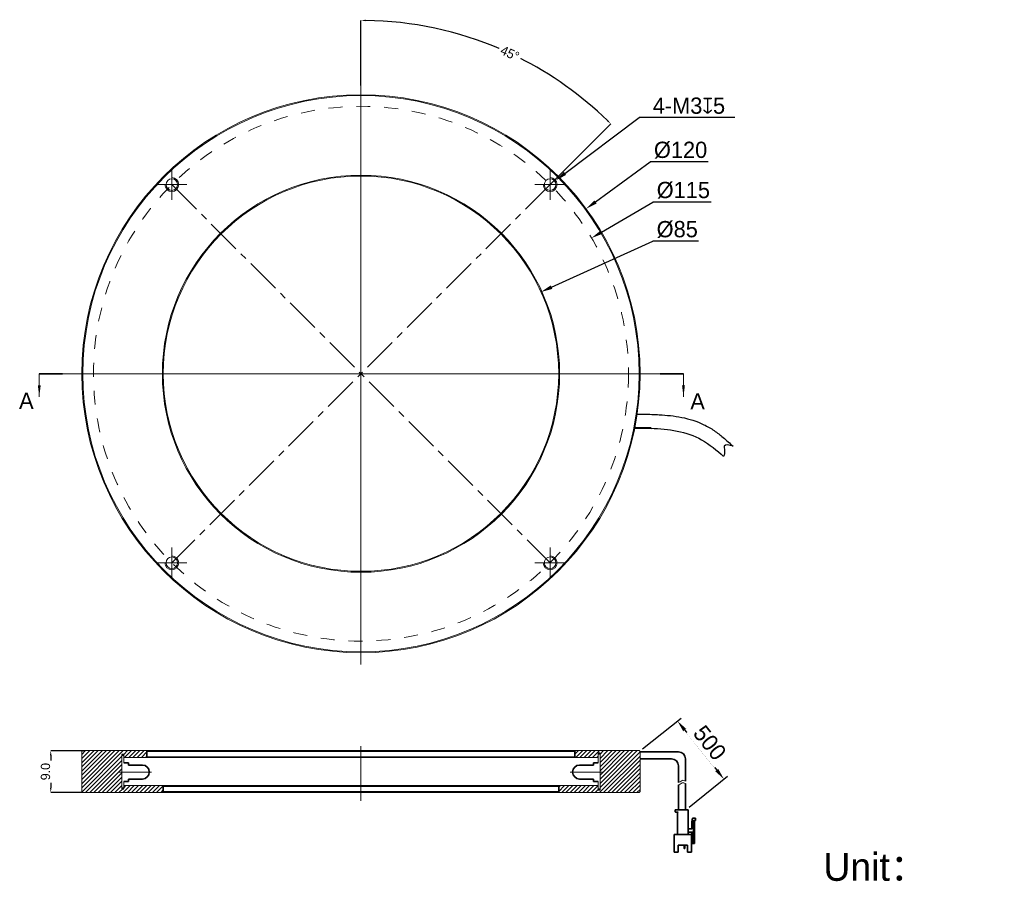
# Model space of a CAD drawing. Header units: inches. Extents: x -2932 to -2720, y -674 to -489.
import ezdxf

# ---------------------------------------------------------------- set-up
doc = ezdxf.new("R2010")
doc.units = ezdxf.units.IN
doc.header["$LTSCALE"] = 3
doc.header["$MEASUREMENT"] = 0
doc.header["$PDSIZE"] = -5
for name, pattern in [('CENTERX2', [4, 2.5, -0.5, 0.5, -0.5]), ('点画线', [18, 12, -2, 2, -2]), ('虚线', [2, 1, -1])]:
    doc.linetypes.add(name, pattern=pattern)
doc.layers.get('0').update_dxf_attribs({"lineweight": 40})
doc.layers.get('Defpoints').update_dxf_attribs({"lineweight": 18})
for name, color, linetype, lineweight in [('中心线', 1, 'CENTERX2', 20), ('中心线层', 1, '点画线', 18), ('剖面线层', 4, 'Continuous', 18), ('图框(外)', 7, 'Continuous', 50), ('尺寸线层', 3, 'Continuous', 18), ('明细栏文字', 6, 'Continuous', 18), ('粗实线', 7, 'Continuous', 30), ('粗实线层', 7, 'Continuous', 35), ('细实线', 7, 'Continuous', 15), ('细实线层', 7, 'Continuous', 18), ('虚线层', 6, '虚线', 18)]:
    doc.layers.add(name, color=color, linetype=linetype, lineweight=lineweight)
doc.styles.get("Standard").update_dxf_attribs({"font": '兰亭黑 GBK.TTF'})
doc.dimstyles.new('CST Standard', dxfattribs={"dimtxt": 3.5, "dimasz": 2.5, "dimexe": 1, "dimexo": 1, "dimgap": 0.6, "dimtad": 1, "dimtoh": 1, "dimdsep": 46, "dimtxsty": 'Standard', "dimcen": -2.5, "dimdle": 5, "dimclrd": 8, "dimclre": 8, "dimadec": 1, "dimazin": 2, "dimtfac": 1, "dimtofl": 0, "dimtmove": 0, "dimatfit": 0, "dimfxl": 1, "dimtolj": 1, "dimarcsym": 0})
doc.dimstyles.new('标准', dxfattribs={"dimscale": 0.5, "dimtxt": 4, "dimasz": 2, "dimexe": 0, "dimexo": 0, "dimgap": 0.09, "dimtad": 1, "dimdec": 1, "dimzin": 0, "dimdsep": 46, "dimtxsty": 'Standard', "dimcen": 3, "dimdle": 4, "dimclrt": 3, "dimazin": 0, "dimtfac": 1, "dimtdec": 1, "dimtmove": 0, "dimatfit": 3, "dimfxl": 1, "dimtolj": 1, "dimarcsym": 0})

# ---------------------------------------------------------------- blocks, each defined once
blk = doc.blocks.new('*D117')
at = {"layer": 'Defpoints', "color": 0}
for p in [(-2798.59, -646.55), (-2780.31, -652.42), (-2788.59, -659.05)]:
    blk.add_point(p, dxfattribs=at)
at = {"layer": '尺寸线层', "color": 8, "linetype": 'Continuous', "lineweight": -2, "ltscale": 3}
for p, q in [((-2797.81, -645.92), (-2789.53, -639.29)), ((-2788.74, -641.87), (-2781.87, -650.47)), ((-2787.81, -658.42), (-2779.53, -651.79))]:
    blk.add_line(p, q, dxfattribs=at)
at = {"layer": '尺寸线层', "color": 8}
for points in [[(-2788.42, -641.61), (-2789.07, -642.13), (-2790.31, -639.92)], [(-2782.19, -650.73), (-2781.54, -650.21), (-2780.31, -652.42)]]:
    blk.add_solid(points, dxfattribs=at)
at = {"layer": '尺寸线层', "color": 0, "ltscale": 3, "insert": (-2783.36, -644.61), "char_height": 3.5, "attachment_point": 5, "rotation": 308.6598, "bg_fill": 3, "box_fill_scale": 1.25, "bg_fill_color": 9, "bg_fill_true_color": 13158600, "bg_fill_transparency": 0}
blk.add_mtext('\\A1;500', dxfattribs=at)
blk = doc.blocks.new('*D118')
at = {"layer": 'Defpoints', "color": 0}
for p in [(-2838.68, -491.86), (-2858.34, -503.24), (-2817.68, -524.58), (-2899, -605.89), (-2858.34, -627.24)]:
    blk.add_point(p, dxfattribs=at)
at = {"layer": '尺寸线层', "color": 0, "linetype": 'Continuous', "lineweight": -2}
for p, q in [((-2858.34, -503.24), (-2858.34, -489.27)), ((-2817.68, -524.58), (-2804.63, -511.52))]:
    blk.add_line(p, q, dxfattribs=at)
for start, end in [(66.6672, 89.2458), (45.7542, 63.4793)]:
    blk.add_arc((-2858.34, -565.24), 75.97, start, end, dxfattribs=at)
at = {"layer": '尺寸线层', "color": 0}
for points in [[(-2857.34, -489.11), (-2857.34, -489.44), (-2858.34, -489.27)], [(-2805.45, -510.94), (-2805.22, -510.7), (-2804.63, -511.52)]]:
    blk.add_solid(points, dxfattribs=at)
at = {"layer": '尺寸线层', "color": 3, "ltscale": 3, "insert": (-2826.33, -496.35), "char_height": 2, "attachment_point": 5, "rotation": 335.0732, "bg_fill": 3, "box_fill_scale": 1.25, "bg_fill_color": 9, "bg_fill_true_color": 13158600, "bg_fill_transparency": 0}
blk.add_mtext('\\A1;{\\C0;45%%d}', dxfattribs=at)
blk = doc.blocks.new('*D119')
at = {"layer": 'Defpoints', "color": 0}
for p in [(-2917.84, -646.3), (-2925.04, -655.3), (-2918.14, -655.3)]:
    blk.add_point(p, dxfattribs=at)
at = {"layer": '尺寸线层', "color": 0, "linetype": 'Continuous', "lineweight": -2}
for p, q in [((-2917.84, -646.3), (-2925.04, -646.3)), ((-2925.04, -647.3), (-2925.04, -654.3)), ((-2918.14, -655.3), (-2925.04, -655.3))]:
    blk.add_line(p, q, dxfattribs=at)
at = {"layer": '尺寸线层', "color": 0}
for points in [[(-2924.87, -647.3), (-2925.2, -647.3), (-2925.04, -646.3)], [(-2925.2, -654.3), (-2924.87, -654.3), (-2925.04, -655.3)]]:
    blk.add_solid(points, dxfattribs=at)
at = {"layer": '尺寸线层', "color": 3, "ltscale": 3, "insert": (-2926.16, -650.8), "char_height": 2, "attachment_point": 5, "rotation": 90, "bg_fill": 3, "box_fill_scale": 1.25, "bg_fill_color": 9, "bg_fill_true_color": 13158600, "bg_fill_transparency": 0}
blk.add_mtext('\\A1;\\A1;{\\C0;9.0}', dxfattribs=at)
blk = doc.blocks.new('*X105')
at = {"layer": '尺寸线层', "ltscale": 3}
for points in [[(-138.49, -5), (-138.18, -2.5), (-138.8, -2.5)], [(0, -5), (0.31, -2.5), (-0.31, -2.5)]]:
    blk.add_hatch(color=0, dxfattribs=at).paths.add_polyline_path(points, flags=0)
at = {"layer": '尺寸线层', "color": 0, "linetype": 'Continuous', "lineweight": 35, "ltscale": 3}
for p, q in [((-138.49, 0), (-133.49, 0)), ((-5, 0), (0, 0))]:
    blk.add_line(p, q, dxfattribs=at)
at = {"layer": '尺寸线层', "color": 0, "ltscale": 3}
for p, q in [((-138.49, 0), (-138.49, -5)), ((0, 0), (0, -5))]:
    blk.add_line(p, q, dxfattribs=at)
at = {"layer": '尺寸线层', "color": 0, "ltscale": 3, "char_height": 3.5, "width": 7, "attachment_point": 5}
for insert in [(-141.27, -5.81), (3.03, -5.94)]:
    blk.add_mtext('A', dxfattribs=dict(at, insert=insert))
blk = doc.blocks.new('*D120')
at = {"layer": 'Defpoints', "color": 0}
for p in [(-2816.49, -523.67), (-2818.88, -525.48)]:
    blk.add_point(p, dxfattribs=at)
at = {"layer": '尺寸线层', "color": 8, "linetype": 'Continuous', "lineweight": -2, "ltscale": 3}
blk.add_line((-2814.49, -522.16), (-2798.57, -510.11), dxfattribs=at)
at = {"layer": '尺寸线层', "color": 8, "linetype": 'Continuous', "ltscale": 3}
for p, q in [((-2817.68, -527.08), (-2817.68, -522.08)), ((-2820.18, -524.58), (-2815.18, -524.58))]:
    blk.add_line(p, q, dxfattribs=at)
at = {"layer": '尺寸线层', "color": 8}
blk.add_solid([(-2814.74, -521.83), (-2814.24, -522.5), (-2816.49, -523.67)], dxfattribs=at)
at = {"layer": '尺寸线层', "color": 0, "ltscale": 3, "insert": (-2787.84, -507.62), "char_height": 3.5, "attachment_point": 5, "bg_fill": 3, "box_fill_scale": 1.25, "bg_fill_color": 9, "bg_fill_true_color": 13158600, "bg_fill_transparency": 0}
blk.add_mtext('\\A1;\\A1;4-M3{\\fGDT|b0|i0|c0|p2;\\C0;x}5', dxfattribs=at)
at = {"layer": '尺寸线层', "color": 8, "linetype": 'Continuous', "lineweight": -2, "ltscale": 3}
blk.add_line((-2777.95, -510.11), (-2798.57, -510.11), dxfattribs=at)
blk = doc.blocks.new('*D121')
at = {"layer": 'Defpoints', "color": 0}
for p in [(-2809.94, -529.77), (-2906.74, -600.7)]:
    blk.add_point(p, dxfattribs=at)
at = {"layer": '尺寸线层', "color": 8, "linetype": 'Continuous', "ltscale": 3}
for p, q in [((-2858.34, -560.24), (-2858.34, -502.74)), ((-2858.34, -567.74), (-2858.34, -562.74)), ((-2863.34, -565.24), (-2920.84, -565.24)), ((-2860.84, -565.24), (-2855.84, -565.24)), ((-2853.34, -565.24), (-2795.84, -565.24)), ((-2858.34, -570.24), (-2858.34, -627.74))]:
    blk.add_line(p, q, dxfattribs=at)
at = {"layer": '尺寸线层', "color": 8}
blk.add_solid([(-2808.17, -527.96), (-2807.68, -528.63), (-2809.94, -529.77)], dxfattribs=at)
at = {"layer": '尺寸线层', "color": 0, "ltscale": 3, "insert": (-2789.63, -517.16), "char_height": 3.5, "attachment_point": 5, "bg_fill": 3, "box_fill_scale": 1.25, "bg_fill_color": 9, "bg_fill_true_color": 13158600, "bg_fill_transparency": 0}
blk.add_mtext('\\A1;%%C120', dxfattribs=at)
at = {"layer": '尺寸线层', "color": 8, "linetype": 'Continuous', "lineweight": -2, "ltscale": 3}
for p in [(-2807.93, -528.29), (-2783.68, -519.68)]:
    blk.add_line(p, (-2796.17, -519.68), dxfattribs=at)
blk = doc.blocks.new('*D122')
at = {"layer": 'Defpoints', "color": 0}
for p in [(-2819.65, -547.66), (-2897.04, -582.81)]:
    blk.add_point(p, dxfattribs=at)
at = {"layer": '尺寸线层', "color": 8, "linetype": 'Continuous', "ltscale": 3}
for p, q in [((-2858.34, -560.24), (-2858.34, -520.24)), ((-2858.34, -567.74), (-2858.34, -562.74)), ((-2863.34, -565.24), (-2903.34, -565.24)), ((-2860.84, -565.24), (-2855.84, -565.24)), ((-2853.34, -565.24), (-2813.34, -565.24)), ((-2858.34, -570.24), (-2858.34, -610.24))]:
    blk.add_line(p, q, dxfattribs=at)
at = {"layer": '尺寸线层', "color": 8}
blk.add_solid([(-2817.54, -546.25), (-2817.2, -547.01), (-2819.65, -547.66)], dxfattribs=at)
at = {"layer": '尺寸线层', "color": 0, "ltscale": 3, "insert": (-2790.35, -534.22), "char_height": 3.5, "attachment_point": 5, "bg_fill": 3, "box_fill_scale": 1.25, "bg_fill_color": 9, "bg_fill_true_color": 13158600, "bg_fill_transparency": 0}
blk.add_mtext('\\A1;%%C85', dxfattribs=at)
at = {"layer": '尺寸线层', "color": 8, "linetype": 'Continuous', "lineweight": -2, "ltscale": 3}
for p in [(-2817.37, -546.63), (-2785.79, -536.75)]:
    blk.add_line(p, (-2795.62, -536.75), dxfattribs=at)
blk = doc.blocks.new('*D123')
at = {"layer": 'Defpoints', "color": 0}
for p in [(-2808.79, -536.07), (-2907.9, -594.4)]:
    blk.add_point(p, dxfattribs=at)
at = {"layer": '尺寸线层', "color": 8, "linetype": 'Continuous', "ltscale": 3}
for p, q in [((-2858.34, -560.24), (-2858.34, -505.24)), ((-2858.34, -567.74), (-2858.34, -562.74)), ((-2863.34, -565.24), (-2918.34, -565.24)), ((-2860.84, -565.24), (-2855.84, -565.24)), ((-2853.34, -565.24), (-2798.34, -565.24)), ((-2858.34, -570.24), (-2858.34, -625.24))]:
    blk.add_line(p, q, dxfattribs=at)
at = {"layer": '尺寸线层', "color": 8}
blk.add_solid([(-2806.84, -534.45), (-2806.42, -535.16), (-2808.79, -536.07)], dxfattribs=at)
at = {"layer": '尺寸线层', "color": 0, "ltscale": 3, "insert": (-2789.04, -525.8), "char_height": 3.5, "attachment_point": 5, "bg_fill": 3, "box_fill_scale": 1.25, "bg_fill_color": 9, "bg_fill_true_color": 13158600, "bg_fill_transparency": 0}
blk.add_mtext('\\A1;%%C115', dxfattribs=at)
at = {"layer": '尺寸线层', "color": 8, "linetype": 'Continuous', "lineweight": -2, "ltscale": 3}
for p in [(-2806.63, -534.81), (-2783.06, -528.33)]:
    blk.add_line(p, (-2795.62, -528.33), dxfattribs=at)

msp = doc.modelspace()

# ---------------------------------------------------------------- linework, layer by layer
at = {"color": 0, "linetype": 'Continuous', "lineweight": 15}
for p, q in [((-2909.741, -654.297), (-2909.741, -647.497)), ((-2909.341, -647.097), (-2909.341, -648.897)), ((-2904.341, -646.497), (-2904.541, -646.297)), ((-2904.541, -647.797), (-2904.341, -647.597)), ((-2812.141, -646.297), (-2812.341, -646.497)), ((-2812.341, -647.597), (-2812.141, -647.797)), ((-2807.341, -646.847), (-2807.341, -648.897)), ((-2806.941, -654.297), (-2806.941, -647.497)), ((-2900.841, -653.997), (-2901.041, -653.797)), ((-2815.641, -653.797), (-2815.841, -653.997)), ((-2901.041, -655.297), (-2900.841, -655.097)), ((-2798.541, -655.297), (-2798.341, -655.097))]:
    msp.add_line(p, q, dxfattribs=at)
at = {"layer": '中心线', "color": 0}
for p, q in [((-2817.683, -524.577), (-2899, -605.894)), ((-2899, -524.577), (-2817.683, -605.894))]:
    msp.add_line(p, q, dxfattribs=at)
at = {"layer": '中心线层', "color": 0}
for p, q in [((-2858.341, -627.236), (-2858.341, -503.236)), ((-2899, -527.827), (-2899, -521.327)), ((-2817.683, -527.827), (-2817.683, -521.327)), ((-2902.25, -524.577), (-2895.75, -524.577)), ((-2820.933, -524.577), (-2814.433, -524.577)), ((-2927.498, -565.236), (-2789.512, -565.236)), ((-2899, -609.144), (-2899, -602.644)), ((-2817.683, -609.144), (-2817.683, -602.644)), ((-2902.25, -605.894), (-2895.75, -605.894)), ((-2820.933, -605.894), (-2814.433, -605.894)), ((-2858.341, -645.297), (-2858.341, -657.097)), ((-2910.341, -650.897), (-2903.341, -650.897)), ((-2806.341, -650.897), (-2813.341, -650.897))]:
    msp.add_line(p, q, dxfattribs=at)
at = {"layer": '图框(外)', "color": 0}
msp.add_line((-2799.481, -576.874), (-2795.988, -576.982), dxfattribs=at)
at = {"layer": '粗实线', "color": 0, "linetype": 'Continuous', "lineweight": 15}
for radius in [60, 59.8, 42.7, 42.5]:
    msp.add_circle((-2858.341, -565.236), radius, dxfattribs=at)
at = {"layer": '粗实线', "color": 0}
for points, knots in [([(-2798.974, -573.927), (-2798.459, -573.933), (-2797.938, -573.94), (-2796.365, -573.966), (-2795.301, -573.995), (-2792.626, -574.146), (-2791.004, -574.309), (-2787.77, -574.958), (-2786.156, -575.446), (-2784.225, -576.383), (-2783.851, -576.582), (-2783.117, -577.012), (-2782.765, -577.237), (-2781.742, -577.937), (-2781.109, -578.434), (-2779.746, -579.573), (-2779.037, -580.221), (-2778.357, -580.841)], [0, 0, 0, 0, 1014.661972, 1014.661972, 3043.9859161, 3043.9859161, 6081.36455, 6081.36455, 9118.743184, 9118.743184, 9856.5998967, 9856.5998967, 10594.4566095, 10594.4566095, 12070.1700351, 12070.1700351, 13942.3433732, 13942.3433732, 13942.3433732, 13942.3433732]), ([(-2795.988, -576.982), (-2792.276, -577.098), (-2786.255, -577.924), (-2781.848, -581.718), (-2780.378, -583.058)], [0, 0, 0, 0, 2755.0133414, 4230.689986, 4230.689986, 4230.689986, 4230.689986]), ([(-2778.357, -580.841), (-2779.227, -580.604), (-2780.521, -580.251), (-2780.036, -581.924), (-2780.25, -582.634), (-2780.378, -583.058)], [0, 0, 0, 0, 2698.0674027, 4013.4818927, 5974.8610626, 5974.8610626, 5974.8610626, 5974.8610626])]:
    msp.add_open_spline(points, degree=3, knots=knots, dxfattribs=at)
at = {"layer": '粗实线层', "color": 0, "linetype": 'Continuous', "lineweight": 15}
for p, q in [((-2918.341, -647.297), (-2918.341, -655.097)), ((-2903.541, -646.297), (-2913.841, -646.297)), ((-2909.741, -654.497), (-2909.741, -647.097)), ((-2909.341, -648.897), (-2909.341, -647.497)), ((-2812.341, -646.497), (-2904.341, -646.497)), ((-2904.341, -647.597), (-2812.341, -647.597)), ((-2903.541, -646.297), (-2813.141, -646.297)), ((-2802.841, -646.297), (-2813.141, -646.297)), ((-2807.341, -648.897), (-2807.341, -647.497)), ((-2806.941, -654.747), (-2806.941, -646.847)), ((-2798.341, -655.097), (-2798.341, -647.297)), ((-2909.341, -647.797), (-2903.541, -647.797)), ((-2813.141, -647.797), (-2903.541, -647.797)), ((-2813.141, -647.797), (-2807.341, -647.797)), ((-2909.341, -653.497), (-2909.341, -652.897)), ((-2909.341, -653.497), (-2909.341, -654.497)), ((-2901.041, -653.797), (-2909.341, -653.797)), ((-2815.641, -653.797), (-2901.041, -653.797)), ((-2815.841, -653.997), (-2900.841, -653.997)), ((-2807.341, -653.797), (-2815.641, -653.797)), ((-2807.341, -653.497), (-2807.341, -652.897)), ((-2807.341, -653.497), (-2807.341, -654.747)), ((-2918.341, -655.097), (-2918.141, -655.297)), ((-2918.141, -655.297), (-2901.041, -655.297)), ((-2815.641, -655.297), (-2901.041, -655.297)), ((-2815.841, -655.097), (-2900.841, -655.097)), ((-2815.841, -655.097), (-2815.641, -655.297)), ((-2815.641, -655.297), (-2798.541, -655.297))]:
    msp.add_line(p, q, dxfattribs=at)
at = {"layer": '粗实线层', "color": 0}
for p, q in [((-2909.741, -647.097), (-2909.341, -647.097)), ((-2909.741, -647.247), (-2909.341, -647.247)), ((-2904.341, -646.497), (-2904.341, -647.597)), ((-2812.341, -646.497), (-2812.341, -647.597)), ((-2806.941, -646.847), (-2807.341, -646.847)), ((-2806.941, -646.997), (-2807.341, -646.997)), ((-2790.091, -646.547), (-2798.341, -646.547)), ((-2909.341, -648.897), (-2908.341, -648.897)), ((-2908.341, -648.897), (-2908.341, -649.397)), ((-2908.341, -649.397), (-2905.341, -649.397)), ((-2808.341, -649.397), (-2811.341, -649.397)), ((-2807.341, -648.897), (-2808.341, -648.897)), ((-2808.341, -648.897), (-2808.341, -649.397)), ((-2791.591, -648.047), (-2798.341, -648.047)), ((-2909.341, -652.897), (-2908.341, -652.897)), ((-2908.341, -652.897), (-2908.341, -652.397)), ((-2908.341, -652.397), (-2905.341, -652.397)), ((-2900.841, -653.997), (-2900.841, -655.097)), ((-2815.841, -653.997), (-2815.841, -655.097)), ((-2808.341, -652.397), (-2811.341, -652.397)), ((-2808.341, -652.897), (-2808.341, -652.397)), ((-2807.341, -652.897), (-2808.341, -652.897)), ((-2909.341, -654.347), (-2909.741, -654.347)), ((-2909.341, -654.497), (-2909.741, -654.497)), ((-2807.341, -654.597), (-2806.941, -654.597)), ((-2807.341, -654.747), (-2806.941, -654.747)), ((-2787.091, -660.797), (-2787.241, -661.597)), ((-2787.241, -661.597), (-2787.241, -663.197)), ((-2786.441, -660.797), (-2787.091, -660.797)), ((-2786.891, -666.297), (-2786.891, -661.397)), ((-2786.791, -661.297), (-2786.441, -661.297)), ((-2786.641, -666.297), (-2786.641, -661.297)), ((-2786.441, -661.297), (-2786.441, -660.797)), ((-2790.991, -668.097), (-2790.991, -664.397)), ((-2790.891, -664.297), (-2787.391, -664.297)), ((-2787.241, -663.097), (-2787.891, -663.097)), ((-2787.891, -663.797), (-2787.241, -663.797)), ((-2787.291, -668.097), (-2787.291, -664.397)), ((-2787.241, -663.697), (-2787.241, -666.297)), ((-2788.141, -666.597), (-2790.141, -666.597)), ((-2790.141, -668.097), (-2790.141, -666.597)), ((-2788.892, -666.597), (-2788.892, -667.287)), ((-2788.716, -666.597), (-2788.716, -667.287)), ((-2788.141, -668.097), (-2788.141, -666.597)), ((-2787.241, -665.697), (-2787.291, -665.697)), ((-2787.291, -666.297), (-2786.641, -666.297)), ((-2790.141, -668.097), (-2790.991, -668.097)), ((-2788.766, -667.337), (-2788.842, -667.337)), ((-2787.291, -668.097), (-2788.141, -668.097))]:
    msp.add_line(p, q, dxfattribs=at)
at = {"layer": '粗实线层', "color": 0, "linetype": 'Continuous', "lineweight": 15}
for centre in [(-2899, -524.577), (-2817.683, -524.577), (-2899, -605.894), (-2817.683, -605.894)]:
    msp.add_circle(centre, 1.25, dxfattribs=at)
at = {"layer": '粗实线层', "color": 0}
for centre, radius, start, end in [((-2905.341, -650.897), 1.5, 0, 90), ((-2811.341, -650.897), 1.5, 90, 180), ((-2905.341, -650.897), 1.5, 270, 360), ((-2811.341, -650.897), 1.5, 180, 270), ((-2786.791, -661.397), 0.1, 90, 180), ((-2790.891, -664.397), 0.1, 90, 180), ((-2790.391, -664.197), 0.1, 270, 0), ((-2787.891, -662.997), 0.1, 180, 270), ((-2787.891, -663.897), 0.1, 90, 180), ((-2787.891, -664.197), 0.1, 180, 270), ((-2787.391, -664.397), 0.1, 0, 90), ((-2788.842, -667.287), 0.05, 180, 270), ((-2788.766, -667.287), 0.05, 270, 0)]:
    msp.add_arc(centre, radius, start, end, dxfattribs=at)
at = {"layer": '虚线层', "color": 0}
msp.add_circle((-2858.341, -565.236), 57.5, dxfattribs=at)

# ---------------------------------------------------------------- texts
at = {"layer": '明细栏文字', "color": 0, "ltscale": 3, "insert": (-2758.923, -668.288), "char_height": 6, "width": 32.50612, "attachment_point": 1}
msp.add_mtext('Unit：mm', dxfattribs=at)

# ---------------------------------------------------------------- next in the draw order: dimensions: what is measured, and where the dimension line sits
at = {"layer": '尺寸线层', "color": 0}
dim = msp.add_angular_dim_2l(base=(-2838.68, -491.859), line1=((-2817.683, -524.577), (-2899, -605.894)), line2=((-2858.341, -627.236), (-2858.341, -503.236)), text='\\A1;{\\C0;45%%d}', dimstyle='标准', override={"dimtad": 0, "dimtih": 0, "dimtoh": 0, "dimtxsty": 'Standard', "dimsah": 1, "dimtdec": 2, "dimtfill": 1, "dimtzin": 8}, dxfattribs=at)
dim.commit()
dim.dimension.update_dxf_attribs({"geometry": '*D118', "text_midpoint": (-2826.325, -496.347), "dimtype": 162})
at = {"layer": '尺寸线层', "color": 0, "ltscale": 3}
dim = msp.add_linear_dim(base=(-2780.307, -652.419), p1=(-2798.591, -646.547), p2=(-2788.591, -659.047), angle=308.65981, text='500', dimstyle='CST Standard', override={"dimscale": 1, "dimsah": 1, "dimtfac": 0.5, "dimtfill": 1}, dxfattribs=at)
dim.commit()
dim.dimension.update_dxf_attribs({"geometry": '*D117', "text_midpoint": (-2783.364, -644.615)})
at = {"layer": '尺寸线层', "color": 0}
dim = msp.add_linear_dim(base=(-2925.036, -655.297), p1=(-2917.841, -646.297), p2=(-2918.141, -655.297), angle=270, text='\\A1;{\\C0;<>}', dimstyle='标准', override={"dimtxsty": 'Standard', "dimsah": 1, "dimtfill": 1, "dimtzin": 8}, dxfattribs=at)
dim.commit()
dim.dimension.update_dxf_attribs({"geometry": '*D119', "text_midpoint": (-2925.036, -650.797), "dimtype": 160})

# ---------------------------------------------------------------- next in the draw order: hatches: boundary and pattern name
at = {"layer": '剖面线层'}
h = msp.add_hatch(dxfattribs=at)
h.set_pattern_fill('ANSI31', color=0, style=0, pattern_type=0)
h.set_pattern_definition([(45, (-3487.4331, -619.01646), (-0.4490128, 0.4490128), [])])
h.paths.add_polyline_path([(-2806.941, -654.597), (-2806.941, -651.268), (-2806.941, -650.897), (-2806.941, -646.997), (-2806.941, -646.847), (-2807.341, -646.847), (-2807.341, -646.997), (-2807.341, -647.797), (-2812.141, -647.797), (-2812.341, -647.597), (-2812.341, -646.497), (-2812.141, -646.297), (-2802.841, -646.297), (-2798.541, -646.297), (-2798.341, -646.497), (-2798.341, -646.547), (-2798.341, -647.297), (-2798.341, -648.047), (-2798.341, -655.097), (-2798.541, -655.297), (-2815.641, -655.297), (-2815.841, -655.097), (-2815.841, -653.997), (-2815.641, -653.797), (-2807.341, -653.797), (-2807.341, -654.597), (-2807.341, -654.747), (-2806.941, -654.747)], flags=0)
h.paths.add_polyline_path([(-2918.341, -655.097), (-2918.341, -650.347), (-2918.341, -647.297), (-2918.341, -646.497), (-2918.141, -646.297), (-2913.841, -646.297), (-2904.541, -646.297), (-2904.341, -646.497), (-2904.341, -647.597), (-2904.541, -647.797), (-2909.341, -647.797), (-2909.341, -647.247), (-2909.341, -647.097), (-2909.741, -647.097), (-2909.741, -647.247), (-2909.741, -650.897), (-2909.741, -654.347), (-2909.741, -654.497), (-2909.341, -654.497), (-2909.341, -654.347), (-2909.341, -653.797), (-2901.041, -653.797), (-2900.841, -653.997), (-2900.841, -655.097), (-2901.041, -655.297), (-2918.141, -655.297)], flags=0)

# ---------------------------------------------------------------- next in the draw order: linework, layer by layer
at = {"layer": '粗实线层', "color": 0}
for p, q in [((-2918.341, -646.497), (-2918.141, -646.297)), ((-2798.341, -646.497), (-2798.541, -646.297)), ((-2790.091, -649.547), (-2790.091, -653.153)), ((-2788.591, -648.047), (-2788.591, -652.879)), ((-2790.091, -653.666), (-2790.091, -659.047)), ((-2788.591, -653.393), (-2788.591, -659.047)), ((-2790.791, -659.447), (-2790.791, -659.047)), ((-2790.791, -659.047), (-2787.991, -659.047)), ((-2790.691, -659.547), (-2790.291, -659.547)), ((-2790.291, -664.197), (-2790.291, -659.547)), ((-2787.991, -664.197), (-2787.991, -659.047))]:
    msp.add_line(p, q, dxfattribs=at)
at = {"layer": '粗实线层', "color": 0, "linetype": 'Continuous', "lineweight": 15}
for p, q in [((-2918.341, -646.497), (-2918.341, -647.297)), ((-2913.841, -646.297), (-2918.141, -646.297)), ((-2798.541, -646.297), (-2802.841, -646.297)), ((-2798.341, -647.297), (-2798.341, -646.497))]:
    msp.add_line(p, q, dxfattribs=at)
at = {"layer": '粗实线层', "color": 0}
for centre, radius, start, end in [((-2790.091, -648.047), 1.5, 0, 90), ((-2791.591, -649.547), 1.5, 0, 90), ((-2790.691, -659.447), 0.1, 180, 270)]:
    msp.add_arc(centre, radius, start, end, dxfattribs=at)
msp.add_open_spline([(-2790.291, -659.547), (-2790.29, -659.545), (-2790.285, -659.541), (-2790.276, -659.531), (-2790.263, -659.518), (-2790.246, -659.502), (-2790.229, -659.484), (-2790.21, -659.465), (-2790.198, -659.453), (-2790.191, -659.447)], degree=3, knots=[0, 0, 0, 0, 520.5080566, 1844.3147853, 3684.7345402, 5855.4075141, 8226.2378893, 10688.0761354, 13132.5550216, 13132.5550216, 13132.5550216, 13132.5550216], dxfattribs=at)
at = {"layer": '细实线', "color": 0, "ltscale": 3}
for points, knots in [([(-2790.091, -653.153), (-2789.972, -653.135), (-2789.698, -653.035), (-2789.226, -652.558), (-2788.831, -652.709), (-2788.591, -652.879)], [0, 0, 0, 0, 1420.7287845, 3347.234092, 6173.5633751, 6173.5633751, 6173.5633751, 6173.5633751]), ([(-2790.091, -653.666), (-2789.972, -653.648), (-2789.698, -653.548), (-2789.226, -653.071), (-2788.831, -653.222), (-2788.591, -653.393)], [0, 0, 0, 0, 1421.2136023, 3348.3763216, 6175.6700777, 6175.6700777, 6175.6700777, 6175.6700777])]:
    msp.add_open_spline(points, degree=3, knots=knots, dxfattribs=at)
at = {"layer": '细实线层', "color": 0}
for centre in [(-2899, -524.577), (-2817.683, -524.577), (-2899, -605.894), (-2817.683, -605.894)]:
    msp.add_arc(centre, 1.5, 180, 90, dxfattribs=at)

# ---------------------------------------------------------------- next in the draw order: block references
at = {"layer": '尺寸线层', "color": 0, "ltscale": 3}
msp.add_blockref('*X105', (-2789.01, -565.236), dxfattribs=at)

# ---------------------------------------------------------------- next in the draw order: dimensions: what is measured, and where the dimension line sits
dim = msp.add_diameter_dim_2p(p1=(-2818.879, -525.482), p2=(-2816.487, -523.672), text='\\A1;4-M3{\\fGDT|b0|i0|c0|p2;\\C0;x}5', dimstyle='CST Standard', override={"dimpost": '4-M<>深5\\X均匀分布', "dimtxsty": 'Standard', "dimsah": 1, "dimtfill": 1, "dimtzin": 8}, dxfattribs=at)
dim.commit()
dim.dimension.update_dxf_attribs({"geometry": '*D120', "text_midpoint": (-2787.836, -510.112), "dimtype": 163})

# ---------------------------------------------------------------- next in the draw order: dimensions: what is measured, and where the dimension line sits
dim = msp.add_diameter_dim_2p(p1=(-2906.739, -600.699), p2=(-2809.944, -529.772), dimstyle='CST Standard', override={"dimpost": '%%C<>', "dimsah": 1, "dimtfill": 1, "dimtzin": 8}, dxfattribs=at)
dim.commit()
dim.dimension.update_dxf_attribs({"geometry": '*D121', "text_midpoint": (-2789.629, -519.682), "dimtype": 163})

# ---------------------------------------------------------------- next in the draw order: dimensions: what is measured, and where the dimension line sits
dim = msp.add_diameter_dim_2p(p1=(-2897.037, -582.811), p2=(-2819.646, -547.66), dimstyle='CST Standard', override={"dimpost": '%%C<>', "dimsah": 1, "dimtfill": 1, "dimtzin": 8}, dxfattribs=at)
dim.commit()
dim.dimension.update_dxf_attribs({"geometry": '*D122', "text_midpoint": (-2790.354, -536.748), "dimtype": 163})

# ---------------------------------------------------------------- next in the draw order: dimensions: what is measured, and where the dimension line sits
dim = msp.add_diameter_dim_2p(p1=(-2907.898, -594.398), p2=(-2808.785, -536.073), dimstyle='CST Standard', override={"dimpost": '%%C<>', "dimsah": 1, "dimtfill": 1, "dimtzin": 8}, dxfattribs=at)
dim.commit()
dim.dimension.update_dxf_attribs({"geometry": '*D123', "text_midpoint": (-2789.04, -528.326), "dimtype": 163})

doc.saveas('drawing.dxf')
